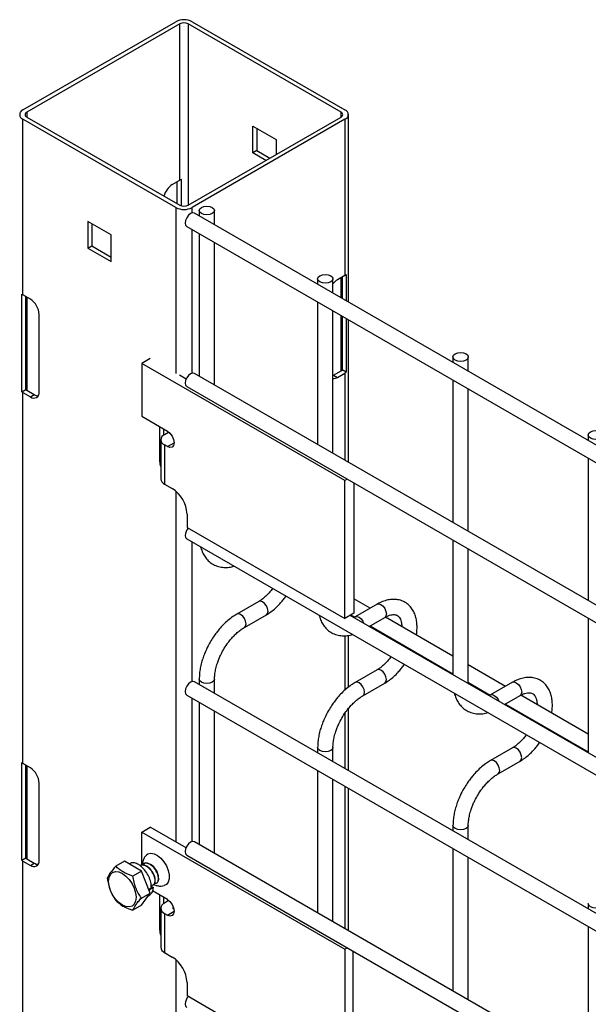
# Model space of a CAD drawing. Header units: inches. Extents: x 0.2 to 10.8, y 0.2 to 8.2.
# Tile 56 of 58: x 8.987 to 9.235, y 7.277 to 7.706. Entities that reach past the tile are written whole.
import ezdxf

# ---------------------------------------------------------------- set-up
doc = ezdxf.new("R2010")
doc.units = ezdxf.units.IN
doc.header["$MEASUREMENT"] = 0

msp = doc.modelspace()

# ---------------------------------------------------------------- linework, layer by layer
for p, q in [((8.988715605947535, 7.666226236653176), (9.055301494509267, 7.704665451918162)), ((9.062372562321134, 7.704665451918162), (9.128958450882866, 7.666226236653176)), ((9.057010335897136, 7.703678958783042), (8.990424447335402, 7.665239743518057)), ((9.057010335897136, 7.635633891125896), (9.057010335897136, 7.703678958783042)), ((9.127249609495, 7.665239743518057), (9.060663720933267, 7.703678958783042)), ((9.060663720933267, 7.703678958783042), (9.060663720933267, 7.624691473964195)), ((9.055301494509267, 7.623704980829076), (8.988715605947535, 7.662144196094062)), ((8.988715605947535, 7.585593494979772), (8.988715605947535, 7.662144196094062)), ((8.990424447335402, 7.665239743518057), (8.990424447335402, 7.663130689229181)), ((8.990424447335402, 7.663130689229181), (9.057010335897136, 7.624691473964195)), ((9.060663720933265, 7.624691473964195), (9.127249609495, 7.663130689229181)), ((9.128958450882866, 7.662144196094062), (9.062372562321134, 7.623704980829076)), ((9.127249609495, 7.663130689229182), (9.127249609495, 7.665239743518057)), ((9.128958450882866, 7.662144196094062), (9.128958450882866, 7.594099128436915)), ((9.130422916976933, 7.582505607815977), (9.130422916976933, 7.664185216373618)), ((9.088892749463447, 7.65920777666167), (9.099020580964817, 7.653361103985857)), ((9.088892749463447, 7.647512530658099), (9.088892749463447, 7.65920777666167)), ((9.090601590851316, 7.658221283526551), (9.090601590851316, 7.648499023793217)), ((9.099020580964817, 7.653361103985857), (9.099020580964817, 7.646834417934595)), ((9.090601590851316, 7.648499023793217), (9.088892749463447, 7.647512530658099)), ((9.094543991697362, 7.64425013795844), (9.088892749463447, 7.647512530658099)), ((9.090601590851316, 7.648499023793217), (9.09625283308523, 7.645236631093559)), ((9.057697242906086, 7.624407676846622), (9.057697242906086, 7.635917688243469)), ((9.053769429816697, 7.633762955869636), (9.057010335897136, 7.635633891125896)), ((9.055940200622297, 7.625309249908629), (9.055940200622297, 7.635016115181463)), ((9.055301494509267, 7.623704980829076), (9.055301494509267, 7.551407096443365)), ((9.062372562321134, 7.621282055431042), (9.062372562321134, 7.623704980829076)), ((10.06250333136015, 7.044427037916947), (9.063420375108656, 7.621185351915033)), ((9.065491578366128, 7.62238100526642), (9.065491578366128, 7.619989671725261)), ((9.072158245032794, 7.616141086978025), (9.072158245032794, 7.62238100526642)), ((9.027072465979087, 7.611826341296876), (9.016944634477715, 7.61767301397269)), ((9.016944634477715, 7.61767301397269), (9.016944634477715, 7.605977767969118)), ((9.018653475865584, 7.616686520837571), (9.018653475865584, 7.606964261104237)), ((9.060087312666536, 7.615411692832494), (10.05917026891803, 7.038653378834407)), ((9.027072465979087, 7.600131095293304), (9.027072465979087, 7.611826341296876)), ((9.062372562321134, 7.551535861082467), (9.062372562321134, 7.614092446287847)), ((9.065491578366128, 7.612291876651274), (9.065491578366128, 7.550243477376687)), ((9.016944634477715, 7.605977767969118), (9.018653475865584, 7.606964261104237)), ((9.016944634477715, 7.605977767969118), (9.027072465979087, 7.600131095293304)), ((9.018653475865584, 7.606964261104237), (9.027072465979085, 7.602104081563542)), ((9.072158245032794, 7.54639489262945), (9.072158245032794, 7.608443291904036)), ((9.128958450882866, 7.594099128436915), (9.125717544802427, 7.592228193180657)), ((9.127249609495, 7.584337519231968), (9.127249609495, 7.593112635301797)), ((9.127741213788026, 7.593396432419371), (9.127741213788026, 7.584053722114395)), ((9.129498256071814, 7.594467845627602), (9.129498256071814, 7.583039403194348)), ((9.117051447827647, 7.592616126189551), (9.117051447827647, 7.590224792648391)), ((9.123718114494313, 7.586376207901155), (9.123718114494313, 7.592616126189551)), ((8.988175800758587, 7.543434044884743), (8.988175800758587, 7.585962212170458)), ((8.991956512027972, 7.583722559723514), (8.988715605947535, 7.585593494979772)), ((8.989932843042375, 7.544448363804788), (8.989932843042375, 7.584890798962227)), ((8.990424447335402, 7.584607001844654), (8.990424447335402, 7.544051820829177)), ((9.117051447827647, 7.582526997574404), (9.117051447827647, 7.520478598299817)), ((8.995786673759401, 7.543406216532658), (8.995786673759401, 7.577088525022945)), ((9.123718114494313, 7.516630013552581), (9.123718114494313, 7.578678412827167)), ((9.127249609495, 7.55255745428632), (9.127249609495, 7.57663972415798)), ((9.127741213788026, 7.576355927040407), (9.127741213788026, 7.552953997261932)), ((9.129498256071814, 7.57534160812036), (9.129498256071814, 7.551939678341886)), ((9.130422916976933, 7.512759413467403), (9.130422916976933, 7.57480781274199)), ((9.04413509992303, 7.557853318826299), (9.040452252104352, 7.555727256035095)), ((9.12884059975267, 7.504701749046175), (9.040452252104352, 7.555727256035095)), ((9.040452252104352, 7.555727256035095), (9.040452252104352, 7.532762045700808)), ((9.175977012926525, 7.55859912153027), (9.175977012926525, 7.556207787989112)), ((9.182643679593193, 7.552359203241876), (9.182643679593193, 7.55859912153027)), ((9.056910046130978, 7.55078465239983), (9.059860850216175, 7.549081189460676)), ((10.06250333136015, 6.974680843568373), (9.063420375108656, 7.551439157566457)), ((9.123718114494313, 7.550531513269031), (9.12400870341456, 7.550686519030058)), ((9.12400870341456, 7.550686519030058), (9.127249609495, 7.55255745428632)), ((9.12400870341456, 7.550686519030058), (9.125717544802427, 7.549700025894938)), ((9.125717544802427, 7.549700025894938), (9.128958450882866, 7.5515709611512)), ((9.129498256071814, 7.551939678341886), (9.127741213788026, 7.552953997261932)), ((9.128958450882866, 7.5515709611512), (9.128958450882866, 7.513604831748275)), ((9.175977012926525, 7.548509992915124), (9.175977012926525, 7.486461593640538)), ((8.988175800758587, 7.543434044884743), (8.989932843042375, 7.544448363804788)), ((8.988715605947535, 7.381458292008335), (8.988715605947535, 7.543065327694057)), ((8.988715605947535, 7.543065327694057), (8.991956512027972, 7.541194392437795)), ((8.990424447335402, 7.544051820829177), (8.99366535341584, 7.542180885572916)), ((8.991956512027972, 7.541194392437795), (8.99366535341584, 7.542180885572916)), ((9.060087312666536, 7.54566549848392), (10.05917026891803, 6.968907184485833)), ((9.182643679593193, 7.482613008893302), (9.182643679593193, 7.544661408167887)), ((9.040452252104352, 7.532762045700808), (9.051618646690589, 7.526315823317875)), ((9.048230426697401, 7.528271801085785), (9.048230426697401, 7.513131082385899)), ((9.04993926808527, 7.527285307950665), (9.04993926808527, 7.524534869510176)), ((9.050351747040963, 7.524800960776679), (9.05214897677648, 7.525838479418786)), ((9.05214897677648, 7.525838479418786), (9.052541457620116, 7.525611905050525)), ((9.234902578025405, 7.524582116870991), (9.234902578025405, 7.522190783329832)), ((9.048716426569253, 7.522521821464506), (9.048716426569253, 7.50551055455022)), ((9.050351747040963, 7.520242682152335), (9.050351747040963, 7.503231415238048)), ((9.051618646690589, 7.51951131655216), (9.050351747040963, 7.520242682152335)), ((9.051618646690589, 7.51951131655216), (9.05456492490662, 7.521212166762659)), ((9.048230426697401, 7.513131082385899), (9.048716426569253, 7.513411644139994)), ((9.234902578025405, 7.514492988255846), (9.234902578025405, 7.452444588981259)), ((9.050351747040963, 7.503231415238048), (9.053739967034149, 7.50127543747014)), ((9.12994344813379, 7.50533840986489), (9.12884059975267, 7.504701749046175)), ((9.12884059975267, 7.444651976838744), (9.12884059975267, 7.504701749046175)), ((9.132788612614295, 7.503695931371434), (9.132788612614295, 7.446931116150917)), ((9.055301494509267, 7.500151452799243), (9.055301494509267, 7.347271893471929)), ((9.060162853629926, 7.490150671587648), (9.060162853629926, 7.484298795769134)), ((9.060162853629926, 7.484298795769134), (9.12884059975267, 7.444651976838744)), ((9.060087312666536, 7.479321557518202), (10.05917026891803, 6.902563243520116)), ((9.062372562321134, 7.417146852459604), (9.062372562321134, 7.478002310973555)), ((9.175977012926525, 7.47876379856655), (9.175977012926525, 7.420117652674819)), ((9.182643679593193, 7.416895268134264), (9.182643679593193, 7.474915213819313)), ((9.091406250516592, 7.452039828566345), (9.081830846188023, 7.446512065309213)), ((9.139916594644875, 7.449093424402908), (9.132788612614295, 7.453208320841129)), ((9.142966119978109, 7.450853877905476), (9.133390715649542, 7.445326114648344)), ((9.085163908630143, 7.440738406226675), (9.09473931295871, 7.446266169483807)), ((9.132788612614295, 7.446931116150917), (9.12884059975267, 7.444651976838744)), ((9.990568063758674, 6.94986424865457), (9.131159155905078, 7.445990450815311)), ((9.131558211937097, 7.446220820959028), (9.133240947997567, 7.445249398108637)), ((9.139517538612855, 7.441165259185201), (9.146299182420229, 7.445080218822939)), ((9.175977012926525, 7.428276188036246), (9.146609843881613, 7.445229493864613)), ((9.234902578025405, 7.44474679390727), (9.234902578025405, 7.386100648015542)), ((9.139916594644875, 7.44139562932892), (9.175977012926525, 7.420578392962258)), ((9.128958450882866, 7.437122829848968), (9.128958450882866, 7.413473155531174)), ((9.130422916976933, 7.414689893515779), (9.130422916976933, 7.437299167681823)), ((9.152344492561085, 7.43422115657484), (9.152198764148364, 7.433844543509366)), ((9.158027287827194, 7.430479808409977), (9.158185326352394, 7.430849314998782)), ((9.142966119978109, 7.422274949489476), (9.133390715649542, 7.416747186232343)), ((9.198842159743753, 7.415076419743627), (9.182643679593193, 7.424427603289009)), ((9.065491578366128, 7.418211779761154), (9.065491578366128, 7.415854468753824)), ((9.072158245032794, 7.412005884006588), (9.072158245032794, 7.418211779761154)), ((10.06250333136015, 6.840291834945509), (9.063420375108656, 7.417050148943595)), ((9.136723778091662, 7.410973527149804), (9.146299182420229, 7.416501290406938)), ((9.182643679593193, 7.416895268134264), (9.182506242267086, 7.416348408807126)), ((9.182685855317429, 7.416244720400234), (9.182664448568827, 7.416913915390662)), ((9.182670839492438, 7.416714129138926), (9.192166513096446, 7.411232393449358)), ((9.201891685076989, 7.416836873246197), (9.19231628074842, 7.411309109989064)), ((9.060087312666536, 7.411276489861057), (10.05917026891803, 6.834518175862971)), ((9.062372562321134, 7.34740065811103), (9.062372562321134, 7.409957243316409)), ((9.198443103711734, 7.407148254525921), (9.205224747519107, 7.411063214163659)), ((9.234902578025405, 7.394259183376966), (9.205535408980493, 7.411212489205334)), ((9.065491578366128, 7.408156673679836), (9.065491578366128, 7.34610827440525)), ((9.072158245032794, 7.342259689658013), (9.072158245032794, 7.404308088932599)), ((9.130422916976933, 7.378370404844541), (9.130422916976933, 7.40537089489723)), ((9.198842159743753, 7.407378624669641), (9.234902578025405, 7.386561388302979)), ((9.128958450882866, 7.403407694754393), (9.128958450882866, 7.379215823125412)), ((9.211270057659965, 7.40020415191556), (9.211124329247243, 7.399827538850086)), ((9.216952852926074, 7.396462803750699), (9.217110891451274, 7.396832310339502)), ((9.117051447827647, 7.388446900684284), (9.117051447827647, 7.386089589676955)), ((9.123718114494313, 7.382241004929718), (9.123718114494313, 7.388446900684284)), ((9.201891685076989, 7.388257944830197), (9.19231628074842, 7.382730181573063)), ((8.988175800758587, 7.339298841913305), (8.988175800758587, 7.381827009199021)), ((8.991956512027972, 7.379587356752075), (8.988715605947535, 7.381458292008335)), ((8.989932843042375, 7.340313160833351), (8.989932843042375, 7.380755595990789)), ((8.990424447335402, 7.380471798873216), (8.990424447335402, 7.339916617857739)), ((9.19564934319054, 7.376956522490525), (9.205224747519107, 7.382484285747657)), ((9.117051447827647, 7.378391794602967), (9.117051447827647, 7.316343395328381)), ((9.123718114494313, 7.312494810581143), (9.123718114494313, 7.374543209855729)), ((8.995786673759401, 7.339271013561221), (8.995786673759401, 7.372953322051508)), ((9.128958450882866, 7.371518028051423), (9.128958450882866, 7.309469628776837)), ((9.130422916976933, 7.308624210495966), (9.130422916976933, 7.370672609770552)), ((9.040452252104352, 7.351592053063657), (9.04413509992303, 7.353718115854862)), ((9.059753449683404, 7.344701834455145), (9.04413509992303, 7.353718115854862)), ((9.175977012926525, 7.354429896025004), (9.175977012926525, 7.352072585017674)), ((9.182643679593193, 7.348224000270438), (9.182643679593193, 7.354429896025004)), ((9.040452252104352, 7.337149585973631), (9.040452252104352, 7.351592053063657)), ((9.040452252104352, 7.351592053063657), (9.12884059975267, 7.300566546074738)), ((10.06250333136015, 6.770545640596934), (9.063420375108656, 7.34730395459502)), ((9.175977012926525, 7.344374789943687), (9.175977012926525, 7.2823263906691)), ((8.988175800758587, 7.339298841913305), (8.989932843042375, 7.340313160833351)), ((8.990424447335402, 7.339916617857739), (8.99366535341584, 7.338045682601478)), ((9.060087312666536, 7.341530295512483), (10.05917026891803, 6.764771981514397)), ((9.182643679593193, 7.278477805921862), (9.182643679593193, 7.34052620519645)), ((8.988715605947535, 6.97318788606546), (8.988715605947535, 7.33893012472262)), ((8.988715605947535, 7.33893012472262), (8.991956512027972, 7.337059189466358)), ((8.991956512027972, 7.337059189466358), (8.99366535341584, 7.338045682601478)), ((9.0329010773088, 7.338899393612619), (9.029139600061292, 7.33672793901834)), ((9.040343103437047, 7.334603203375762), (9.0329010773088, 7.338899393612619)), ((9.035185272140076, 7.33786109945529), (9.034942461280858, 7.337720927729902)), ((9.040343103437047, 7.334603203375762), (9.036581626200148, 7.332431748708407)), ((9.044064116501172, 7.325012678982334), (9.040343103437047, 7.334603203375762)), ((9.044661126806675, 7.327316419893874), (9.043443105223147, 7.32661327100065)), ((9.045524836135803, 7.327411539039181), (9.043757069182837, 7.326391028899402)), ((9.044579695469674, 7.328025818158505), (9.045524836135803, 7.327411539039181)), ((9.040302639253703, 7.322841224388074), (9.044064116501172, 7.325012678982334)), ((9.040343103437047, 7.319718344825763), (9.044064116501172, 7.325012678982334)), ((9.043130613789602, 7.323684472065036), (9.043751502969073, 7.324042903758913)), ((9.043452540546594, 7.326588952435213), (9.043757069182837, 7.326391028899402)), ((9.043757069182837, 7.326391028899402), (9.043667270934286, 7.326035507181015)), ((9.051618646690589, 7.322180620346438), (9.045134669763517, 7.325923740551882)), ((9.048230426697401, 7.324136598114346), (9.048230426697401, 7.308995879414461)), ((9.04993926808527, 7.323150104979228), (9.04993926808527, 7.320399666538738)), ((9.040343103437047, 7.319718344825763), (9.036581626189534, 7.317546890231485)), ((9.05214897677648, 7.321703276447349), (9.050351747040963, 7.320665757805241)), ((9.05214897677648, 7.321703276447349), (9.052541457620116, 7.321476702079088)), ((9.054034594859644, 7.318539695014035), (9.05428563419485, 7.318684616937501)), ((9.054034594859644, 7.318539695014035), (9.054034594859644, 7.318233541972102)), ((9.234902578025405, 7.320412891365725), (9.234902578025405, 7.318055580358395)), ((9.048716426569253, 7.318386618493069), (9.048716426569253, 7.301375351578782)), ((9.050351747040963, 7.316107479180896), (9.050351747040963, 7.299096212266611)), ((9.050351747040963, 7.316107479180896), (9.051618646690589, 7.315376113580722)), ((9.051618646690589, 7.315376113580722), (9.05456492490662, 7.317076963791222)), ((9.054471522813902, 7.317981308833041), (9.054034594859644, 7.318233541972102)), ((9.234902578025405, 7.310357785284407), (9.234902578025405, 7.24830938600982)), ((9.048230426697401, 7.308995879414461), (9.048716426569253, 7.309276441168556)), ((9.050351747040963, 7.299096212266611), (9.053739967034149, 7.297140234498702)), ((9.12884059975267, 7.300566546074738), (9.12994344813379, 7.301203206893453)), ((9.12884059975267, 7.300566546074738), (9.12884059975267, 7.240516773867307)), ((9.13252344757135, 7.242642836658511), (9.13252344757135, 7.299713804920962)), ((9.055301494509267, 7.296016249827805), (9.055301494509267, 6.934748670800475)), ((9.060162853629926, 7.286015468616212), (9.060162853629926, 7.280163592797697)), ((9.12884059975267, 7.240516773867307), (9.060162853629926, 7.280163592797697))]:
    msp.add_line(p, q)
at = {"flags": 128}
for points in [[(9.071181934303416, 7.62374168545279), (9.071904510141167, 7.62311740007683), (9.072158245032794, 7.62238100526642), (9.071904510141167, 7.621644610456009), (9.071181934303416, 7.621020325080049), (9.07010052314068, 7.620603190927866), (9.06882491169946, 7.620456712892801), (9.067549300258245, 7.620603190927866), (9.066467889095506, 7.621020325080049), (9.065745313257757, 7.621644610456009), (9.065491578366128, 7.62238100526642), (9.065745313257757, 7.62311740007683), (9.066467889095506, 7.62374168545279), (9.067549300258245, 7.624158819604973), (9.06882491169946, 7.624305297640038), (9.07010052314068, 7.624158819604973), (9.071181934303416, 7.62374168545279)], [(9.063420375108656, 7.621185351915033), (9.06265583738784, 7.621333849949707), (9.061753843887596, 7.621020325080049), (9.060851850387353, 7.620292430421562), (9.060087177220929, 7.61926098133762), (9.059576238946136, 7.618083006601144), (9.05939682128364, 7.616937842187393)], [(9.05939682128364, 7.616937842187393), (9.059576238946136, 7.615999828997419), (9.060087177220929, 7.615411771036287), (9.060087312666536, 7.615411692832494)], [(9.122741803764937, 7.593976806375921), (9.123464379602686, 7.593352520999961), (9.123718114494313, 7.592616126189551), (9.123464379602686, 7.59187973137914), (9.122741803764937, 7.591255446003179), (9.121660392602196, 7.590838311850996), (9.12038478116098, 7.590691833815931), (9.119109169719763, 7.590838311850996), (9.118027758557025, 7.591255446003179), (9.117305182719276, 7.59187973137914), (9.117051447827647, 7.592616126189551), (9.117305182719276, 7.593352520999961), (9.118027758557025, 7.593976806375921), (9.119109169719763, 7.594393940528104), (9.12038478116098, 7.594540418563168), (9.121660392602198, 7.594393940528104), (9.122741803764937, 7.593976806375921)], [(9.181667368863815, 7.559959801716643), (9.182389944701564, 7.55933551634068), (9.182643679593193, 7.55859912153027), (9.182389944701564, 7.55786272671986), (9.181667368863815, 7.557238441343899), (9.180585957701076, 7.556821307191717), (9.179310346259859, 7.556674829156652), (9.178034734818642, 7.556821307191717), (9.176953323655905, 7.557238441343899), (9.176230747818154, 7.55786272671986), (9.175977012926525, 7.55859912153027), (9.176230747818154, 7.55933551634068), (9.176953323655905, 7.559959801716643), (9.178034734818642, 7.560376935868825), (9.179310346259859, 7.560523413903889), (9.180585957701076, 7.560376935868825), (9.181667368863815, 7.559959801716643)], [(9.063420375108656, 7.551439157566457), (9.06265583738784, 7.551587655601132), (9.061753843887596, 7.551274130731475), (9.060851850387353, 7.550546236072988), (9.060087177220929, 7.549514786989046), (9.059576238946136, 7.548336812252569), (9.05939682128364, 7.547191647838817)], [(9.05939682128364, 7.547191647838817), (9.059576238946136, 7.546253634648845), (9.060087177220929, 7.545665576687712), (9.060087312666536, 7.54566549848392)], [(9.051618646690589, 7.526315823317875), (9.052746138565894, 7.525405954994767), (9.053701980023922, 7.524116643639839), (9.054340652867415, 7.522644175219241), (9.054564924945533, 7.521212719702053), (9.054340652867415, 7.520040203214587), (9.053701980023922, 7.519305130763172), (9.052746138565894, 7.519119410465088), (9.051618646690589, 7.51951131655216)], [(9.240592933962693, 7.525942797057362), (9.241315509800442, 7.525318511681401), (9.241569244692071, 7.524582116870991), (9.241315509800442, 7.52384572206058), (9.240592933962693, 7.52322143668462), (9.239511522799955, 7.522804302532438), (9.238235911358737, 7.522657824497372), (9.236960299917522, 7.522804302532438), (9.235878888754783, 7.52322143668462), (9.235156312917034, 7.52384572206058), (9.234902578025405, 7.524582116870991), (9.235156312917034, 7.525318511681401), (9.235878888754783, 7.525942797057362), (9.236960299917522, 7.526359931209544), (9.238235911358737, 7.526506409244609), (9.239511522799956, 7.526359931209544), (9.240592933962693, 7.525942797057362)], [(9.05939682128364, 7.4808477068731), (9.059576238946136, 7.479909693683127), (9.060087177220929, 7.479321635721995), (9.060087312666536, 7.479321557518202)], [(9.095429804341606, 7.447792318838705), (9.09525038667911, 7.448937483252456), (9.094739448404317, 7.450115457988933), (9.093974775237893, 7.451146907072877), (9.09307278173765, 7.451874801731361), (9.092170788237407, 7.452188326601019), (9.09141756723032, 7.452046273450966)], [(9.09474314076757, 7.446268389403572), (9.09525038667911, 7.446854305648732), (9.095429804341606, 7.447792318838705)], [(9.142966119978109, 7.450853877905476), (9.143730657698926, 7.451002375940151), (9.144632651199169, 7.450688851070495)], [(9.144632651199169, 7.450688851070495), (9.145534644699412, 7.449960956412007), (9.146299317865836, 7.448929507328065), (9.146810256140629, 7.447751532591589), (9.146989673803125, 7.446606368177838), (9.146810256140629, 7.445668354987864), (9.146299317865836, 7.445080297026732), (9.146299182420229, 7.445080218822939)], [(9.083497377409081, 7.446347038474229), (9.082595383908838, 7.446660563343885), (9.081830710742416, 7.446511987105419), (9.081821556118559, 7.446506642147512)], [(9.08515606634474, 7.440733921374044), (9.085164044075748, 7.440738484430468), (9.085674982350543, 7.441326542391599), (9.085854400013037, 7.442264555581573), (9.085674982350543, 7.443409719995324), (9.085164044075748, 7.444587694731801), (9.084399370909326, 7.445619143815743), (9.083497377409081, 7.446347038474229)], [(9.13340182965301, 7.445332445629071), (9.134155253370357, 7.445474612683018), (9.1350572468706, 7.445161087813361), (9.135959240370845, 7.444433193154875), (9.136723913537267, 7.443401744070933), (9.13712764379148, 7.442544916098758)], [(9.146989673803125, 7.418027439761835), (9.14681025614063, 7.419172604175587), (9.146299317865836, 7.420350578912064), (9.145534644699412, 7.421382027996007), (9.144632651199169, 7.422109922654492), (9.143730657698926, 7.42242344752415), (9.142977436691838, 7.422281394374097)], [(9.063420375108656, 7.417050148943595), (9.06265583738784, 7.417198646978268), (9.061753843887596, 7.416885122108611), (9.060851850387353, 7.416157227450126), (9.060087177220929, 7.415125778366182), (9.059576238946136, 7.413947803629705), (9.05939682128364, 7.412802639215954)], [(9.072158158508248, 7.418225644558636), (9.072158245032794, 7.418211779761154), (9.071904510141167, 7.417475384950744), (9.071181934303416, 7.416851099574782), (9.07010052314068, 7.416433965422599), (9.06882491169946, 7.416287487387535), (9.067549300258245, 7.416433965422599), (9.066467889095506, 7.416851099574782), (9.065745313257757, 7.417475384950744), (9.065491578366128, 7.418211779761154), (9.065491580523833, 7.418213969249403)], [(9.146303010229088, 7.416503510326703), (9.14681025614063, 7.417089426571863), (9.146989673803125, 7.418027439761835)], [(9.1350572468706, 7.416582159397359), (9.134155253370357, 7.416895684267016), (9.133390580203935, 7.41674710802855), (9.133381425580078, 7.416741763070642)], [(9.13671593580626, 7.410969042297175), (9.136723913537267, 7.410973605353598), (9.137234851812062, 7.41156166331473), (9.137414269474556, 7.412499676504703), (9.137234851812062, 7.413644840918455), (9.136723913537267, 7.414822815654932), (9.135959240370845, 7.415854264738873), (9.1350572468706, 7.416582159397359)], [(9.201891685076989, 7.416836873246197), (9.202656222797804, 7.416985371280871), (9.203558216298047, 7.416671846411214)], [(9.203558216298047, 7.416671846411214), (9.204460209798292, 7.415943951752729), (9.205224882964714, 7.414912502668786), (9.205735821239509, 7.413734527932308), (9.205915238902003, 7.412589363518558), (9.205735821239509, 7.411651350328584), (9.205224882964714, 7.411063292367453), (9.205224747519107, 7.41106321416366)], [(9.05939682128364, 7.412802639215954), (9.059576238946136, 7.411864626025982), (9.060087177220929, 7.41127656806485), (9.060087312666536, 7.411276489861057)], [(9.192327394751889, 7.411315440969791), (9.193080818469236, 7.411457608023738), (9.19398281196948, 7.41114408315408), (9.194884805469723, 7.410416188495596), (9.195649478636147, 7.409384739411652), (9.19605320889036, 7.408527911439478)], [(9.123718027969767, 7.388460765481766), (9.123718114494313, 7.388446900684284), (9.123464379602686, 7.387710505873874), (9.122741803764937, 7.387086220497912), (9.121660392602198, 7.38666908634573), (9.12038478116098, 7.386522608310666), (9.119109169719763, 7.38666908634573), (9.118027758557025, 7.387086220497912), (9.117305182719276, 7.387710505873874), (9.117051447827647, 7.388446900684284), (9.117051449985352, 7.388449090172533)], [(9.205915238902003, 7.384010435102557), (9.205735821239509, 7.385155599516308), (9.205224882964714, 7.386333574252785), (9.204460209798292, 7.387365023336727), (9.203558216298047, 7.388092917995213), (9.202656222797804, 7.388406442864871), (9.201903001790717, 7.388264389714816)], [(9.19398281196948, 7.382565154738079), (9.193080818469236, 7.382878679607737), (9.192316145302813, 7.38273010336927), (9.192306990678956, 7.382724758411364)], [(9.205228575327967, 7.382486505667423), (9.205735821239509, 7.383072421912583), (9.205915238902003, 7.384010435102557)], [(9.19564150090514, 7.376952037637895), (9.195649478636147, 7.376956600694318), (9.19616041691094, 7.377544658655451), (9.196339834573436, 7.378482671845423), (9.19616041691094, 7.379627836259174), (9.195649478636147, 7.380805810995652), (9.194884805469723, 7.381837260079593), (9.19398281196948, 7.382565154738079)], [(9.182643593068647, 7.354443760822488), (9.182643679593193, 7.354429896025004), (9.182389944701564, 7.353693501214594), (9.181667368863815, 7.353069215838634), (9.180585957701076, 7.352652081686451), (9.179310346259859, 7.352505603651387), (9.178034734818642, 7.352652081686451), (9.176953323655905, 7.353069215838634), (9.176230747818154, 7.353693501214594), (9.175977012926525, 7.354429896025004), (9.17597701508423, 7.354432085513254)], [(9.063420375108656, 7.34730395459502), (9.06265583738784, 7.347452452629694), (9.061753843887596, 7.347138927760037), (9.060851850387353, 7.346411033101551), (9.060087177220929, 7.345379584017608), (9.059576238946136, 7.344201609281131), (9.05939682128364, 7.34305644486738)], [(9.042488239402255, 7.341614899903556), (9.043163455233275, 7.342100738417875), (9.044392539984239, 7.342393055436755), (9.045810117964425, 7.342156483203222), (9.04731105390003, 7.34140856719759), (9.048784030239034, 7.340204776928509), (9.050119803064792, 7.338634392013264), (9.051219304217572, 7.336813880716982), (9.052000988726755, 7.334878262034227), (9.052406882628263, 7.332971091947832), (9.052406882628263, 7.331233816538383), (9.052000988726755, 7.32979528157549), (9.051219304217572, 7.328762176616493), (9.050220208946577, 7.328236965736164)], [(9.05939682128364, 7.34305644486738), (9.059576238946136, 7.342118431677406), (9.060087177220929, 7.341530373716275), (9.060087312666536, 7.341530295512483)], [(9.026036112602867, 7.330103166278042), (9.0262399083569, 7.331773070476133), (9.026837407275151, 7.333093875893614), (9.027787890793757, 7.333975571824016), (9.02902658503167, 7.334358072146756), (9.030469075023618, 7.334215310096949), (9.032017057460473, 7.333557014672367), (9.033565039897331, 7.332428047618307), (9.035007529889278, 7.330905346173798), (9.036246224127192, 7.329092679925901), (9.037196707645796, 7.327113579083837), (9.03779420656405, 7.325102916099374), (9.037998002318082, 7.323197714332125), (9.03779420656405, 7.321527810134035), (9.037196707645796, 7.320207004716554), (9.036246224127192, 7.319325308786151), (9.035007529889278, 7.318942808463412), (9.033565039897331, 7.319085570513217), (9.032017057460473, 7.3197438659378), (9.030469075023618, 7.320872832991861), (9.02902658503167, 7.32239553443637), (9.027787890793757, 7.324208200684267), (9.026837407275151, 7.326187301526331), (9.0262399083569, 7.328197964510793), (9.026036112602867, 7.330103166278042)], [(9.051618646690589, 7.322180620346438), (9.052746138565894, 7.32127075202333), (9.053701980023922, 7.319981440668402), (9.054340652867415, 7.318508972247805), (9.054564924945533, 7.317077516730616), (9.054340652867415, 7.315905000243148), (9.053701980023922, 7.315169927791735), (9.052746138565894, 7.314984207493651), (9.051618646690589, 7.315376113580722)], [(9.241569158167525, 7.320426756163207), (9.241569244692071, 7.320412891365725), (9.241315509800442, 7.319676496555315), (9.240592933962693, 7.319052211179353), (9.239511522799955, 7.318635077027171), (9.238235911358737, 7.318488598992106), (9.236960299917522, 7.318635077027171), (9.235878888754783, 7.319052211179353), (9.235156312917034, 7.319676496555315), (9.234902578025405, 7.320412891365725), (9.234902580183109, 7.320415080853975)], [(9.05939682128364, 7.276712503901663), (9.059576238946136, 7.27577449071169), (9.060087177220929, 7.275186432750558), (9.060087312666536, 7.275186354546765)]]:
    msp.add_lwpolyline(points, dxfattribs=at)
for centre, radius, start, end in [((9.0588370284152, 7.697841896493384), 0.007685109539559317, 62.60967223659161, 117.3903277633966), ((9.058837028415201, 7.700153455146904), 0.003970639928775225, 62.60967223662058, 117.3903277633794), ((8.989490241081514, 7.66418521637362), 0.002183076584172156, 110.7834207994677, 249.2165792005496), ((9.128183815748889, 7.66418521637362), 0.002183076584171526, 290.7834207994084, 69.21657920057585), ((8.990824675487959, 7.66418521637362), 0.001127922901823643, 110.7834207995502, 249.2165792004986), ((9.126849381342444, 7.66418521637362), 0.001127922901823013, 290.7834207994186, 69.2165792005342), ((9.058503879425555, 7.632992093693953), 0.003034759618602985, 105.4144436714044, 119.4817020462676), ((9.058303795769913, 7.626696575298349), 0.008396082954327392, 122.6875400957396, 166.4925587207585), ((9.0588370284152, 7.63052853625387), 0.007685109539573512, 242.609672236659, 297.3903277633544), ((9.0588370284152, 7.628216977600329), 0.003970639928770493, 242.6096722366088, 297.3903277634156), ((9.12690358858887, 7.597686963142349), 0.004134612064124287, 299.8010820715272, 308.8694483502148), ((9.12944616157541, 7.586087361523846), 0.007184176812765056, 121.2654679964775, 142.8743991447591), ((8.990770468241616, 7.589181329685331), 0.004134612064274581, 231.1305516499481, 240.1989179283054), ((8.987470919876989, 7.576710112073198), 0.008324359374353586, 2.605478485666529, 57.39452165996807), ((9.126339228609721, 7.554189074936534), 0.001868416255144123, 299.1598184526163, 318.6215883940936), ((9.126903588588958, 7.555158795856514), 0.004134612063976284, 299.8010820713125, 308.8694483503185), ((9.123973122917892, 7.55240380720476), 0.003217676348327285, 265.4544077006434, 302.8292427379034), ((8.990770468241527, 7.546653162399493), 0.004134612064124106, 231.1305516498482, 240.1989179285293), ((8.991334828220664, 7.545683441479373), 0.001868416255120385, 221.3784116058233, 240.8401815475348), ((8.993451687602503, 7.543027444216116), 0.002365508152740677, 230.7967147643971, 9.214036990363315), ((8.99546972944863, 7.545031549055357), 0.003373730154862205, 237.6675377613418, 268.489087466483), ((9.051216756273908, 7.522521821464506), 0.002437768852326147, 110.7834207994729, 249.2165792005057), ((9.055329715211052, 7.513280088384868), 0.007100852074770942, 181.2023967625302, 201.3557502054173), ((9.051510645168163, 7.50578919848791), 0.002808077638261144, 185.6947992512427, 245.6253417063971), ((9.0462179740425, 7.489516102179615), 0.01395931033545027, 2.605478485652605, 57.39452165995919), ((9.06458105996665, 7.480586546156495), 0.005190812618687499, 138.9963495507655, 177.1161111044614), ((8.990770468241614, 7.385046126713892), 0.00413461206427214, 231.1305516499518, 240.1989179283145), ((8.987470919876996, 7.372574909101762), 0.008324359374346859, 2.605478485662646, 57.39452165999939), ((8.991334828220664, 7.341548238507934), 0.00186841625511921, 221.3784116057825, 240.8401815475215), ((8.990770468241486, 7.342517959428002), 0.004134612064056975, 231.1305516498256, 240.1989179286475), ((8.993451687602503, 7.338892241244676), 0.002365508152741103, 230.7967147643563, 9.214036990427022), ((8.99546972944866, 7.340896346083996), 0.003373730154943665, 237.6675377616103, 268.4890874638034), ((9.041536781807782, 7.332102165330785), 0.006006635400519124, 10.94264029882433, 67.72485314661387), ((9.051216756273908, 7.318386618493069), 0.002437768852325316, 110.7834207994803, 249.2165792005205), ((9.05409269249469, 7.318386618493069), 0.0001637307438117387, 110.7834207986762, 249.2165792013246), ((9.055329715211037, 7.30914488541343), 0.007100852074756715, 181.2023967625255, 201.3557502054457), ((9.051510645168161, 7.301653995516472), 0.002808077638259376, 185.6947992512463, 245.6253417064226), ((9.046217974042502, 7.285380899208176), 0.01395931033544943, 2.60547848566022, 57.39452165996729), ((9.06458105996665, 7.276451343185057), 0.005190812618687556, 138.9963495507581, 177.1161111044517)]:
    msp.add_arc(centre, radius, start, end)
for points, knots in [([(9.066075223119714, 7.475864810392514), (9.066276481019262, 7.475181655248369), (9.066692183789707, 7.473770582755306), (9.06769706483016, 7.471863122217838), (9.069018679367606, 7.470133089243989), (9.070683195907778, 7.46868638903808), (9.072697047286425, 7.467586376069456), (9.074944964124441, 7.466949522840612), (9.07732021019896, 7.466820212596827), (9.079222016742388, 7.466993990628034), (9.080342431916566, 7.467344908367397), (9.080660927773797, 7.467444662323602)], [0, 0, 0, 0, 0.1069947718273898, 0.2210001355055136, 0.3359704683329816, 0.4531021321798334, 0.5749435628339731, 0.7053623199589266, 0.8266908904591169, 0.9507341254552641, 0.9999999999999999, 0.9999999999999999, 0.9999999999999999, 0.9999999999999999]), ([(9.097445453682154, 7.457755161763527), (9.097229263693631, 7.457464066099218), (9.096655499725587, 7.456691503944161), (9.095654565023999, 7.45552258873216), (9.094426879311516, 7.454277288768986), (9.093135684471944, 7.453185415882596), (9.09210670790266, 7.452434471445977), (9.09154663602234, 7.452136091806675), (9.091411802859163, 7.45206425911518)], [0, 0, 0, 0, 0.1178231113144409, 0.3127002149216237, 0.5112818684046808, 0.7199430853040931, 0.9325783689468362, 1, 1, 1, 1]), ([(9.094740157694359, 7.446276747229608), (9.095406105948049, 7.446687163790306), (9.096750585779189, 7.447515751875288), (9.0987007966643, 7.449136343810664), (9.100418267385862, 7.450831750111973), (9.101838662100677, 7.452512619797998), (9.10273799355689, 7.453641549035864), (9.103153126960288, 7.454297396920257), (9.103228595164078, 7.45441662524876)], [0, 0, 0, 0, 0.2131334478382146, 0.4302941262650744, 0.6528784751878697, 0.8153441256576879, 0.966430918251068, 1, 1, 1, 1]), ([(9.16007376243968, 7.43745693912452), (9.160074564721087, 7.437460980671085), (9.16022693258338, 7.43822854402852), (9.160334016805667, 7.439739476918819), (9.16035529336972, 7.441964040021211), (9.16008881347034, 7.444117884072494), (9.159547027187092, 7.446163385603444), (9.15870022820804, 7.448053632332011), (9.157532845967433, 7.449740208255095), (9.156028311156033, 7.451166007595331), (9.15417178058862, 7.452261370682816), (9.152072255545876, 7.452898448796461), (9.149840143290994, 7.453052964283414), (9.147588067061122, 7.452774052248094), (9.145326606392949, 7.452042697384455), (9.14377450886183, 7.451373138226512), (9.143008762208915, 7.450871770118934), (9.142965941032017, 7.450843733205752)], [0, 0, 0, 0, 0.0003664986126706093, 0.06960476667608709, 0.1406115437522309, 0.2129743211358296, 0.2862364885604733, 0.3600810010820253, 0.434454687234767, 0.5100112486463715, 0.5884256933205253, 0.6724963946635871, 0.7513508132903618, 0.8322485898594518, 0.9140782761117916, 0.9951951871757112, 1, 1, 1, 1]), ([(9.081834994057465, 7.446478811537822), (9.081266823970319, 7.44614621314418), (9.07994391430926, 7.445371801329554), (9.0779746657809, 7.443819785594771), (9.075974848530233, 7.441969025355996), (9.074310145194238, 7.440147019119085), (9.072900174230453, 7.438387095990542), (9.071561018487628, 7.436532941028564), (9.070714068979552, 7.435131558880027), (9.070234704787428, 7.434338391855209)], [0, 0, 0, 0, 0.1283234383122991, 0.2987843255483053, 0.4606599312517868, 0.6146976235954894, 0.7261238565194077, 0.8449890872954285, 1, 1, 1, 1]), ([(9.117635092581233, 7.446099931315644), (9.117836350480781, 7.4454167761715), (9.118252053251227, 7.444005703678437), (9.11925693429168, 7.442098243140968), (9.120578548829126, 7.440368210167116), (9.122243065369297, 7.438921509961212), (9.124256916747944, 7.437821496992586), (9.12650483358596, 7.437184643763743), (9.128880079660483, 7.437055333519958), (9.13078188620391, 7.437229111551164), (9.131902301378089, 7.437580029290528), (9.132220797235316, 7.437679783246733)], [0, 0, 0, 0, 0.1069947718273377, 0.2210001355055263, 0.3359704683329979, 0.4531021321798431, 0.5749435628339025, 0.7053623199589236, 0.826690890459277, 0.9507341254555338, 1, 1, 1, 1]), ([(9.133392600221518, 7.44534369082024), (9.13329673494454, 7.445280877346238), (9.133101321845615, 7.445152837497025), (9.13291674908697, 7.445071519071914), (9.132822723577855, 7.445030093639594)], [0, 0, 0, 0, 0.4905775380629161, 1, 1, 1, 1]), ([(9.146294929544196, 7.445056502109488), (9.146593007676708, 7.445227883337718), (9.147328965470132, 7.445651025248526), (9.148417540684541, 7.446055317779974), (9.149520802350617, 7.446308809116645), (9.150473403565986, 7.446340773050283), (9.15128550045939, 7.446183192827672), (9.151943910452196, 7.445848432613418), (9.152541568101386, 7.445268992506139), (9.153071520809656, 7.444378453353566), (9.153449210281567, 7.443190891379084), (9.153653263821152, 7.442097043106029), (9.153646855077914, 7.441346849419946), (9.153645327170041, 7.44116799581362)], [0, 0, 0, 0, 0.05979853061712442, 0.1476431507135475, 0.2366817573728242, 0.3287582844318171, 0.4288764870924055, 0.5498049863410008, 0.6691008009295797, 0.771211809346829, 0.8706861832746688, 0.9691703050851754, 1, 1, 1, 1]), ([(9.076008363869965, 7.43100532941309), (9.076539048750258, 7.431872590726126), (9.077285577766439, 7.433092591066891), (9.078524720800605, 7.434757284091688), (9.079624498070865, 7.436094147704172), (9.08098534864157, 7.43753250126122), (9.082433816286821, 7.438843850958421), (9.083851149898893, 7.43994201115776), (9.084754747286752, 7.440478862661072), (9.085162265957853, 7.4407209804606)], [0, 0, 0, 0, 0.2073161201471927, 0.291637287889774, 0.43019043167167, 0.5718852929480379, 0.721362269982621, 0.8743355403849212, 1, 1, 1, 1]), ([(9.070234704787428, 7.434338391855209), (9.069666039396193, 7.433294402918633), (9.068865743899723, 7.431825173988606), (9.067889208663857, 7.429583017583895), (9.067155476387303, 7.427655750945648), (9.06645380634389, 7.425360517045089), (9.065916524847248, 7.422983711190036), (9.065559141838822, 7.420565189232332), (9.065516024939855, 7.418998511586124), (9.065494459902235, 7.4182149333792)], [0, 0, 0, 0, 0.1987557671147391, 0.2797134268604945, 0.4132806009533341, 0.5507388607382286, 0.6970454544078, 0.8484764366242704, 1, 1, 1, 1]), ([(9.07217903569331, 7.418229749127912), (9.072172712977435, 7.418377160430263), (9.072139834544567, 7.41914370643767), (9.07230785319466, 7.420712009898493), (9.072700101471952, 7.422889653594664), (9.073286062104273, 7.424963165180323), (9.073967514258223, 7.426832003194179), (9.074806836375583, 7.428799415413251), (9.0755477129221, 7.430159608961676), (9.076008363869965, 7.43100532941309)], [0, 0, 0, 0, 0.04114655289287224, 0.2139640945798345, 0.3825899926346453, 0.5566009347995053, 0.6839737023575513, 0.8035059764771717, 1, 1, 1, 1]), ([(9.149005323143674, 7.427990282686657), (9.14878913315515, 7.427699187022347), (9.148215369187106, 7.426926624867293), (9.147214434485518, 7.425757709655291), (9.145986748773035, 7.424512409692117), (9.144695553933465, 7.423420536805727), (9.14366657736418, 7.422669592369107), (9.143106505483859, 7.422371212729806), (9.142971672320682, 7.422299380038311)], [0, 0, 0, 0, 0.1178231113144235, 0.3127002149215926, 0.5112818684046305, 0.7199430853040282, 0.9325783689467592, 1, 1, 1, 1]), ([(9.146300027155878, 7.416511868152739), (9.14696597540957, 7.416922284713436), (9.14831045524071, 7.417750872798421), (9.150260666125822, 7.419371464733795), (9.151978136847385, 7.421066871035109), (9.153398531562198, 7.42274774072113), (9.154297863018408, 7.423876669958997), (9.154712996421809, 7.424532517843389), (9.154788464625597, 7.42465174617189)], [0, 0, 0, 0, 0.2131334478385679, 0.430294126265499, 0.6528784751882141, 0.8153441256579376, 0.9664309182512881, 1, 1, 1, 1]), ([(9.218999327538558, 7.403439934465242), (9.219000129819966, 7.403443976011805), (9.219152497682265, 7.404211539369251), (9.219259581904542, 7.405722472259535), (9.219280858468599, 7.407947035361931), (9.219014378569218, 7.410100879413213), (9.21847259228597, 7.412146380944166), (9.21762579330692, 7.414036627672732), (9.216458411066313, 7.415723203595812), (9.214953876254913, 7.417149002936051), (9.213097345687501, 7.418244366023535), (9.21099782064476, 7.418881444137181), (9.208765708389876, 7.419035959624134), (9.206513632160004, 7.418757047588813), (9.20425217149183, 7.418025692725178), (9.202700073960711, 7.417356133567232), (9.201934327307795, 7.416854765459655), (9.201891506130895, 7.416826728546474)], [0, 0, 0, 0, 0.0003664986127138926, 0.06960476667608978, 0.1406115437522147, 0.2129743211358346, 0.2862364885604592, 0.3600810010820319, 0.4344546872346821, 0.5100112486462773, 0.5884256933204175, 0.6724963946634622, 0.7513508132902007, 0.832248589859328, 0.914078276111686, 0.9951951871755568, 0.9999999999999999, 0.9999999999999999, 0.9999999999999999, 0.9999999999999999]), ([(9.133394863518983, 7.416713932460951), (9.132826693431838, 7.416381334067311), (9.131503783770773, 7.415606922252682), (9.129534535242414, 7.414054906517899), (9.12753471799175, 7.41220414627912), (9.125870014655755, 7.410382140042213), (9.124460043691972, 7.408622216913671), (9.123120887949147, 7.406768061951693), (9.12227393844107, 7.405366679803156), (9.121794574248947, 7.40457351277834)], [0, 0, 0, 0, 0.1283234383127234, 0.2987843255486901, 0.4606599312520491, 0.614697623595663, 0.72612385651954, 0.8449890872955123, 1, 1, 1, 1]), ([(9.127568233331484, 7.40124045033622), (9.128098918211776, 7.402107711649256), (9.12884544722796, 7.403327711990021), (9.130084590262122, 7.404992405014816), (9.13118436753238, 7.406329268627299), (9.132545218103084, 7.407767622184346), (9.133993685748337, 7.409078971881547), (9.13541101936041, 7.41017713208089), (9.136314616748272, 7.410713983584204), (9.136722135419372, 7.410956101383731)], [0, 0, 0, 0, 0.2073161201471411, 0.2916372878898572, 0.4301904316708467, 0.5718852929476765, 0.7213622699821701, 0.8743355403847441, 1, 1, 1, 1]), ([(9.176560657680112, 7.412082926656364), (9.176761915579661, 7.41139977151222), (9.177177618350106, 7.409988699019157), (9.178182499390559, 7.408081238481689), (9.179504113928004, 7.406351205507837), (9.181168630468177, 7.404904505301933), (9.183182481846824, 7.403804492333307), (9.18543039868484, 7.403167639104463), (9.187805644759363, 7.403038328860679), (9.18970745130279, 7.403212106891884), (9.190827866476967, 7.403563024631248), (9.191146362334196, 7.403662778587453)], [0, 0, 0, 0, 0.1069947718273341, 0.2210001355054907, 0.3359704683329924, 0.4531021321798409, 0.5749435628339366, 0.7053623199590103, 0.8266908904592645, 0.9507341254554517, 1, 1, 1, 1]), ([(9.192318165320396, 7.41132668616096), (9.192222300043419, 7.411263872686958), (9.192026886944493, 7.411135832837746), (9.191842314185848, 7.411054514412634), (9.191748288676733, 7.411013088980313)], [0, 0, 0, 0, 0.4905775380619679, 1, 1, 1, 1]), ([(9.205220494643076, 7.411039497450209), (9.205518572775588, 7.411210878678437), (9.20625453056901, 7.411634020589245), (9.20734310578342, 7.412038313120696), (9.208446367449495, 7.412291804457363), (9.209398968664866, 7.412323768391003), (9.21021106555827, 7.412166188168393), (9.210869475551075, 7.41183142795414), (9.211467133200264, 7.411251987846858), (9.211997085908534, 7.410361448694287), (9.212374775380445, 7.409173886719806), (9.212578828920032, 7.40808003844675), (9.212572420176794, 7.407329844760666), (9.21257089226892, 7.407150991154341)], [0, 0, 0, 0, 0.05979853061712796, 0.1476431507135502, 0.2366817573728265, 0.3287582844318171, 0.4288764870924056, 0.5498049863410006, 0.669100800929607, 0.7712118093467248, 0.8706861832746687, 0.9691703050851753, 1, 1, 1, 1]), ([(9.121794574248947, 7.40457351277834), (9.121225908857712, 7.403529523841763), (9.120425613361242, 7.402060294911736), (9.119449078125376, 7.399818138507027), (9.118715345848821, 7.397890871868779), (9.11801367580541, 7.395595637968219), (9.117476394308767, 7.393218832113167), (9.11711901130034, 7.390800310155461), (9.117075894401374, 7.389233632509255), (9.117054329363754, 7.38845005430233)], [0, 0, 0, 0, 0.1987557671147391, 0.2797134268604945, 0.4132806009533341, 0.5507388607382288, 0.6970454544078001, 0.8484764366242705, 1, 1, 1, 1]), ([(9.123738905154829, 7.388464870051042), (9.123732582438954, 7.388612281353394), (9.123699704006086, 7.3893788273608), (9.12386772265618, 7.390947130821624), (9.12425997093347, 7.393124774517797), (9.124845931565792, 7.395198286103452), (9.125527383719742, 7.39706712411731), (9.126366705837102, 7.399034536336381), (9.12710758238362, 7.400394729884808), (9.127568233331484, 7.40124045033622)], [0, 0, 0, 0, 0.0411465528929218, 0.213964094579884, 0.3825899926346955, 0.5566009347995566, 0.6839737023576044, 0.8035059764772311, 1, 1, 1, 1]), ([(9.207930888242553, 7.393973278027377), (9.20771469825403, 7.393682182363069), (9.207140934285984, 7.392909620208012), (9.206139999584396, 7.391740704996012), (9.204912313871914, 7.390495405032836), (9.203621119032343, 7.389403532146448), (9.202592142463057, 7.388652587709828), (9.202032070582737, 7.388354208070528), (9.20189723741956, 7.388282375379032)], [0, 0, 0, 0, 0.1178231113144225, 0.3127002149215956, 0.5112818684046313, 0.7199430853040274, 0.9325783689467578, 0.9999999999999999, 0.9999999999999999, 0.9999999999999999, 0.9999999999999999]), ([(9.205225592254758, 7.382494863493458), (9.205891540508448, 7.382905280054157), (9.207236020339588, 7.38373386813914), (9.2091862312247, 7.385354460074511), (9.21090370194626, 7.387049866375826), (9.212324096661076, 7.388730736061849), (9.213223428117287, 7.389859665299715), (9.213638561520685, 7.390515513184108), (9.213714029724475, 7.390634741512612)], [0, 0, 0, 0, 0.2131334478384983, 0.4302941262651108, 0.6528784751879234, 0.8153441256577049, 0.96643091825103, 1, 1, 1, 1]), ([(9.192320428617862, 7.382696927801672), (9.191752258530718, 7.382364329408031), (9.190429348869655, 7.381589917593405), (9.188460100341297, 7.38003790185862), (9.18646028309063, 7.378187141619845), (9.184795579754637, 7.376365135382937), (9.183385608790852, 7.374605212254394), (9.182046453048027, 7.372751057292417), (9.181199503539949, 7.371349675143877), (9.180720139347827, 7.370556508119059)], [0, 0, 0, 0, 0.1283234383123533, 0.2987843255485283, 0.4606599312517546, 0.6146976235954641, 0.7261238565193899, 0.8449890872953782, 1, 1, 1, 1]), ([(9.186493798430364, 7.36722344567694), (9.187024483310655, 7.368090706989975), (9.187771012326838, 7.36931070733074), (9.189010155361, 7.370975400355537), (9.19010993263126, 7.37231226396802), (9.191470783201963, 7.373750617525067), (9.192919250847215, 7.375061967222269), (9.194336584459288, 7.37616012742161), (9.19524018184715, 7.376696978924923), (9.19564770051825, 7.376939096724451)], [0, 0, 0, 0, 0.2073161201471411, 0.2916372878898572, 0.4301904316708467, 0.5718852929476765, 0.7213622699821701, 0.8743355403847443, 1, 1, 1, 1]), ([(9.180720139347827, 7.370556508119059), (9.18015147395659, 7.369512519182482), (9.179351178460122, 7.368043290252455), (9.178374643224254, 7.365801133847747), (9.1776409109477, 7.363873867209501), (9.17693924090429, 7.361578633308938), (9.176401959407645, 7.359201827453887), (9.17604457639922, 7.356783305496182), (9.176001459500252, 7.355216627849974), (9.175979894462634, 7.354433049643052)], [0, 0, 0, 0, 0.1987557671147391, 0.2797134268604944, 0.413280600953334, 0.5507388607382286, 0.6970454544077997, 0.8484764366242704, 1, 1, 1, 1]), ([(9.182664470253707, 7.354447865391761), (9.182658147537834, 7.354595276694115), (9.182625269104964, 7.355361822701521), (9.182793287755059, 7.356930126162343), (9.18318553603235, 7.359107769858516), (9.18377149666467, 7.361181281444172), (9.18445294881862, 7.36305011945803), (9.18529227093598, 7.365017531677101), (9.1860331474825, 7.366377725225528), (9.186493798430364, 7.36722344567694)], [0, 0, 0, 0, 0.04114655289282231, 0.2139640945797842, 0.3825899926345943, 0.5566009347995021, 0.6839737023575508, 0.8035059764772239, 1, 1, 1, 1]), ([(9.042520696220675, 7.341553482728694), (9.04232417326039, 7.341380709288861), (9.04171896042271, 7.340848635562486), (9.041122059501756, 7.339602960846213), (9.040748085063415, 7.338348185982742), (9.040759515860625, 7.33757674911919), (9.040762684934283, 7.33736287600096)], [0, 0, 0, 0, 0.1658804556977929, 0.5108460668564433, 0.8643869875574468, 1, 1, 1, 1]), ([(9.029139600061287, 7.336727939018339), (9.028181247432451, 7.335660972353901), (9.02734052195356, 7.334654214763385), (9.026548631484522, 7.333528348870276), (9.026403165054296, 7.33330999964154), (9.02614126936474, 7.332893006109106), (9.026024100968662, 7.332693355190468), (9.025708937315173, 7.332117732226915), (9.025547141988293, 7.33176499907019), (9.025418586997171, 7.331433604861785)], [0, 0, 0, 0, 0.4999999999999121, 0.4999999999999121, 0.6249999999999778, 0.6249999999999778, 0.7500000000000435, 0.7500000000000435, 1, 1, 1, 1]), ([(9.036581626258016, 7.332431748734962), (9.035015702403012, 7.332930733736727), (9.033558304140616, 7.333513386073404), (9.031975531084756, 7.334425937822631), (9.031671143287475, 7.334617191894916), (9.031094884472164, 7.33501043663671), (9.030821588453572, 7.335213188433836), (9.03004082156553, 7.335837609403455), (9.029572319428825, 7.336275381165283), (9.029139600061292, 7.336727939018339)], [0, 0, 0, 0, 0.4999999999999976, 0.4999999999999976, 0.6249999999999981, 0.6249999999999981, 0.7499999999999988, 0.7499999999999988, 1, 1, 1, 1]), ([(9.044661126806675, 7.327316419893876), (9.044613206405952, 7.328108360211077), (9.044517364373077, 7.329692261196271), (9.043575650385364, 7.332278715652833), (9.042161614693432, 7.334657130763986), (9.040591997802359, 7.336376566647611), (9.038918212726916, 7.337613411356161), (9.037265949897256, 7.338252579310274), (9.035893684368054, 7.338317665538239), (9.035368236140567, 7.33788216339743), (9.035238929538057, 7.337774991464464)], [0, 0, 0, 0, 0.14320318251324, 0.2864100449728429, 0.4296218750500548, 0.572829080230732, 0.6668427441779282, 0.8100470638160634, 0.9532548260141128, 1, 1, 1, 1]), ([(9.044525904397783, 7.328381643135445), (9.044918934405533, 7.328414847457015), (9.045784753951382, 7.328487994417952), (9.046375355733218, 7.329881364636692), (9.046182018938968, 7.331944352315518), (9.045132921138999, 7.334218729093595), (9.043444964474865, 7.336147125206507), (9.041561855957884, 7.337165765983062), (9.040145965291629, 7.337346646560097), (9.039702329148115, 7.336881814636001), (9.039631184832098, 7.336807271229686)], [0, 0, 0, 0, 0.1189935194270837, 0.2621349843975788, 0.4033641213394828, 0.5458270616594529, 0.6882900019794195, 0.8295191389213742, 0.972660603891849, 1, 1, 1, 1]), ([(9.045460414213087, 7.328649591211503), (9.045545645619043, 7.328665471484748), (9.046078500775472, 7.328764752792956), (9.04645439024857, 7.329980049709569), (9.046290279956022, 7.331992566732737), (9.045233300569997, 7.334280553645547), (9.043547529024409, 7.336205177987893), (9.04166357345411, 7.337225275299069), (9.0402461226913, 7.337404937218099), (9.039801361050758, 7.336938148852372), (9.039728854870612, 7.336862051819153)], [0, 0, 0, 0, 0.02999040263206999, 0.1874959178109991, 0.3428972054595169, 0.499656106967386, 0.6564150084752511, 0.8118162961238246, 0.9693218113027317, 1, 1, 1, 1]), ([(9.04598132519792, 7.329287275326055), (9.046296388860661, 7.329270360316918), (9.047104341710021, 7.329226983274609), (9.047778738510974, 7.330395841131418), (9.047770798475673, 7.332341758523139), (9.046869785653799, 7.334630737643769), (9.045301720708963, 7.336649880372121), (9.043368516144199, 7.337954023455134), (9.041618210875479, 7.338087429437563), (9.040532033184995, 7.337669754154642), (9.04035273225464, 7.337080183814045), (9.040352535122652, 7.337079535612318)], [0, 0, 0, 0, 0.08387561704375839, 0.215091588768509, 0.3451711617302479, 0.4770120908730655, 0.6074742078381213, 0.7379363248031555, 0.8697772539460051, 0.9998568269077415, 1, 1, 1, 1]), ([(9.04697366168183, 7.329418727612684), (9.04728935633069, 7.329739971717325), (9.047919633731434, 7.330381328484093), (9.047861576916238, 7.332422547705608), (9.046977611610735, 7.334680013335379), (9.04539209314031, 7.336725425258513), (9.043511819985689, 7.337955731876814), (9.04195525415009, 7.338278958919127), (9.041386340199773, 7.337803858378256), (9.04122629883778, 7.337670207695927)], [0, 0, 0, 0, 0.1559926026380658, 0.3114357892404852, 0.4689837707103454, 0.6248840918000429, 0.7807844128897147, 0.9383323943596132, 0.9999999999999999, 0.9999999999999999, 0.9999999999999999, 0.9999999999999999]), ([(9.025418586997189, 7.331433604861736), (9.025675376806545, 7.329665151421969), (9.026067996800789, 7.327946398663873), (9.026857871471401, 7.325907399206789), (9.027030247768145, 7.325505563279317), (9.027397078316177, 7.324725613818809), (9.027592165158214, 7.324345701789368), (9.028208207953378, 7.323232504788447), (9.02865982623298, 7.32252565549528), (9.02913959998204, 7.321843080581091)], [0, 0, 0, 0, 0.500000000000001, 0.500000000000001, 0.6249999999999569, 0.6249999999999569, 0.7499999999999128, 0.7499999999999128, 1, 1, 1, 1]), ([(9.040302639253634, 7.322841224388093), (9.039344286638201, 7.324204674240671), (9.038503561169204, 7.32566474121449), (9.037711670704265, 7.3277025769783), (9.0375662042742, 7.328119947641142), (9.037304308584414, 7.328960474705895), (9.037187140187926, 7.329385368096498), (9.036871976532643, 7.330672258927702), (9.03671018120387, 7.331546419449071), (9.03658162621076, 7.33243174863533)], [0, 0, 0, 0, 0.5000000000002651, 0.5000000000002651, 0.6250000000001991, 0.6250000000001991, 0.750000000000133, 0.750000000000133, 1, 1, 1, 1]), ([(9.043697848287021, 7.324129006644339), (9.044016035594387, 7.324313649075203), (9.044806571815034, 7.32477239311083), (9.045352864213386, 7.32604681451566), (9.045483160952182, 7.327080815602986), (9.045524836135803, 7.327411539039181)], [0, 0, 0, 0, 0.3142084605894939, 0.780650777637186, 0.9999999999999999, 0.9999999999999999, 0.9999999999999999, 0.9999999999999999]), ([(9.045612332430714, 7.3288835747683), (9.045755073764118, 7.328797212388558), (9.046314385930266, 7.328458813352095), (9.04741712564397, 7.32812995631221), (9.048842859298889, 7.327947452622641), (9.049766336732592, 7.3281587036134), (9.050200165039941, 7.328257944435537)], [0, 0, 0, 0, 0.1042555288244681, 0.4085108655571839, 0.7221321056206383, 1, 1, 1, 1]), ([(9.036581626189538, 7.317546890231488), (9.036838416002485, 7.318208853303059), (9.037231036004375, 7.318956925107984), (9.038020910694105, 7.320081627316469), (9.0381932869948, 7.320315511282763), (9.038560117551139, 7.320793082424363), (9.03875520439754, 7.32103771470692), (9.03937124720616, 7.321787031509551), (9.039822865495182, 7.32230707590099), (9.040302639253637, 7.322841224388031)], [0, 0, 0, 0, 0.5000000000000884, 0.5000000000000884, 0.6250000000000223, 0.6250000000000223, 0.7499999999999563, 0.7499999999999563, 1, 1, 1, 1]), ([(9.029139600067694, 7.32184308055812), (9.030003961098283, 7.320939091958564), (9.03101325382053, 7.32009775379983), (9.032594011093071, 7.319184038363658), (9.032925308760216, 7.319008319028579), (9.03360650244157, 7.318675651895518), (9.033957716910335, 7.318517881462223), (9.035039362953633, 7.318067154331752), (9.035797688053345, 7.317796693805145), (9.036581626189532, 7.317546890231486)], [0, 0, 0, 0, 0.4999999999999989, 0.4999999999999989, 0.624999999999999, 0.624999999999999, 0.7499999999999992, 0.7499999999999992, 1, 1, 1, 1])]:
    msp.add_open_spline(points, degree=3, knots=knots)

doc.saveas('drawing.dxf')
